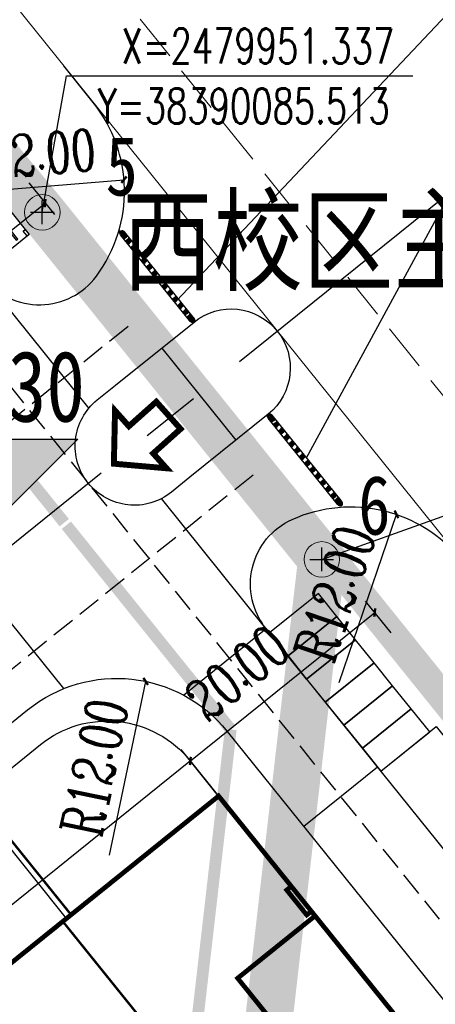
# Model space of a CAD drawing. Extents: x 38389316 to 38391210, y 2479116 to 2480544.
# Tile 26 of 68: x 38390084 to 38390119, y 2479884 to 2479968. Entities that reach past the tile are written whole.
import ezdxf
from ezdxf.enums import TextEntityAlignment as Align

# ---------------------------------------------------------------- set-up
doc = ezdxf.new("R2010")
doc.units = 0
doc.header["$LTSCALE"] = 2
for name, pattern in [('0', [0]), ('CENTER2', [1.125, 0.75, -0.125, 0.125, -0.125]), ('DASH', [0.35, 0.25, -0.1]), ('X2', [10, 8, -2])]:
    doc.linetypes.add(name, pattern=pattern)
doc.layers.get('0').update_dxf_attribs({"linetype": 'CONTINUOUS', "lineweight": 9})
doc.layers.get('Defpoints').update_dxf_attribs({"linetype": 'CONTINUOUS', "lineweight": 9})
for name, color, linetype in [('01', 7, 'CONTINUOUS'), ('DIM_COOR', 3, 'CONTINUOUS'), ('DIM_ELEV', 3, 'CONTINUOUS'), ('DIM_SYMB', 3, 'CONTINUOUS'), ('DL_道路红线', 7, 'CONTINUOUS'), ('hongxian', 1, 'CONTINUOUS'), ('PUB_TEXT', 7, 'CONTINUOUS'), ('u-road', 4, 'CONTINUOUS'), ('U_室外车位', 3, 'CONTINUOUS'), ('围墙', 7, 'CENTER2'), ('建筑', 31, 'CONTINUOUS'), ('微型车位', 219, 'CONTINUOUS'), ('校内道路中线', 1, 'CONTINUOUS'), ('路中线', 7, 'CENTER2'), ('远期建筑', 141, 'CONTINUOUS'), ('远期红线', 30, 'CONTINUOUS'), ('道路', 33, 'CONTINUOUS')]:
    doc.layers.add(name, color=color, linetype=linetype)
for name, color, linetype, lineweight in [('图框文字', 7, 'CONTINUOUS', 9), ('尺寸标注', 7, 'CONTINUOUS', 9), ('建筑控制线', 6, '0', 9), ('规划坐标', 7, 'CONTINUOUS', 9), ('规划路分隔带', 252, 'CONTINUOUS', 9), ('路边线', 5, 'CONTINUOUS', 9)]:
    doc.layers.add(name, color=color, linetype=linetype, lineweight=lineweight)
doc.styles.add('-宋体', font='txt', dxfattribs={"width": 0.8})
doc.styles.add('_TCH_DIM', font='SIMPLEX', dxfattribs={"bigfont": 'GBCBIG'})
doc.styles.add('_TCH_LABEL_T3', font='COMPLEX', dxfattribs={"width": 0.705882, "bigfont": 'GBCBIG'})
doc.styles.add('DIMHT', font='simhei.ttf', dxfattribs={"width": 0.8})
doc.styles.add('宋体', font='txt', dxfattribs={"width": 0.8, "height": 8})
doc.dimstyles.new('_TCH_ARCH_M_M&&1', dxfattribs={"dimtxt": 1.275, "dimasz": 0.5, "dimexe": 1.25, "dimexo": 1.5, "dimgap": 0.6125, "dimtad": 1, "dimzin": 1, "dimdsep": 46, "dimtxsty": '_TCH_LABEL_T3', "dimblk": 'ARCHTICK', "dimcen": 0.09, "dimclrt": 7, "dimazin": 2, "dimtfac": 1, "dimtix": 1, "dimtmove": 2, "dimatfit": 3, "dimfxl": 1, "dimtolj": 1, "dimtzin": 0, "dimarcsym": 0})

# ---------------------------------------------------------------- blocks, each defined once
blk = doc.blocks.new('hyvahavb')
at = {"layer": 'DIM_ELEV'}
blk.add_hatch(color=10, dxfattribs=at).paths.add_polyline_path([(-173.18, -4360.83), (-182.18, -4351.83), (-164.18, -4351.83)])
at = {"layer": 'DIM_ELEV', "color": 10}
for p, q in [((-173.18, -4360.83), (-182.18, -4351.83)), ((-182.18, -4351.83), (-164.18, -4351.83)), ((-173.18, -4360.83), (-164.18, -4351.83))]:
    blk.add_line(p, q, dxfattribs=at)
blk = doc.blocks.new('_ArchTick')
at = {"color": 0, "linetype": 'ByBlock', "const_width": 0.4}
blk.add_lwpolyline([(-0.5, -0.5), (0.5, 0.5)], dxfattribs=at)
blk = doc.blocks.new('*D82')
at = {"layer": 'Defpoints', "color": 0}
for p in [(38390083.42, 2479955.009), (38390085.744, 2479952.122), (38390067.841, 2479942.467)]:
    blk.add_point(p, dxfattribs=at)
at = {"layer": '尺寸标注', "color": 0, "lineweight": -2}
for p, q in [((38390084.361, 2479953.84), (38390086.528, 2479951.148)), ((38390070.166, 2479939.58), (38390085.744, 2479952.122)), ((38390068.782, 2479941.298), (38390070.95, 2479938.606))]:
    blk.add_line(p, q, dxfattribs=at)
at = {"layer": '尺寸标注', "color": 0, "lineweight": -2, "xscale": 0.5, "yscale": 0.5, "zscale": 0.5}
for p, rotation in [((38390085.744, 2479952.122), 38.83647357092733), ((38390070.166, 2479939.58), 218.8364735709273)]:
    blk.add_blockref('_ArchTick', p, dxfattribs=dict(at, rotation=rotation))
at = {"layer": '尺寸标注', "color": 7, "insert": (38390076.231, 2479947.993), "char_height": 3.5, "attachment_point": 5, "rotation": 38.83647, "style": '_TCH_LABEL_T3'}
blk.add_mtext('\\A1;20.00', dxfattribs=at)
blk = doc.blocks.new('*D140')
at = {"layer": 'Defpoints', "color": 0}
for p in [(38390101.35, 2479900.846), (38390039.134, 2479857.568), (38390042.46, 2479853.436)]:
    blk.add_point(p, dxfattribs=at)
at = {"layer": '尺寸标注', "color": 0, "lineweight": -2}
for p, q in [((38390100.409, 2479902.014), (38390097.239, 2479905.952)), ((38390098.023, 2479904.978), (38390039.134, 2479857.568)), ((38390041.52, 2479854.604), (38390038.35, 2479858.542))]:
    blk.add_line(p, q, dxfattribs=at)
at = {"layer": '尺寸标注', "color": 0, "lineweight": -2, "xscale": 0.5, "yscale": 0.5, "zscale": 0.5}
for p, rotation in [((38390098.023, 2479904.978), 38.83647059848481), ((38390039.134, 2479857.568), 218.8364705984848)]:
    blk.add_blockref('_ArchTick', p, dxfattribs=dict(at, rotation=rotation))
at = {"layer": '尺寸标注', "color": 7, "insert": (38390066.637, 2479884.281), "char_height": 3.5, "attachment_point": 5, "rotation": 38.83647, "style": '_TCH_LABEL_T3'}
blk.add_mtext('\\A1;75.60', dxfattribs=at)
blk = doc.blocks.new('uiiatguaukjb')
at = {"layer": '规划路分隔带', "linetype": 'DASH', "ltscale": 8, "flags": 128}
blk.add_lwpolyline([(38390086.745, 2479976.387), (38390130.642, 2479921.861)], dxfattribs=at)
at = {"layer": '路边线', "color": 33, "flags": 128}
blk.add_lwpolyline([(38389994.467, 2480079.048), (38390240.119, 2479773.918)], dxfattribs=at)
blk = doc.blocks.new('*D235')
at = {"layer": 'Defpoints', "color": 0}
for p in [(38390115.435, 2479925.816), (38390111.571, 2479914.455)]:
    blk.add_point(p, dxfattribs=at)
at = {"layer": '尺寸标注', "color": 0, "lineweight": -2}
blk.add_line((38390110.605, 2479911.615), (38390115.435, 2479925.816), dxfattribs=at)
at = {"layer": '尺寸标注', "color": 0, "lineweight": -2, "xscale": 0.5, "yscale": 0.5, "zscale": 0.5, "rotation": 71.21527060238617}
blk.add_blockref('_ArchTick', (38390115.435, 2479925.816), dxfattribs=at)
at = {"layer": '尺寸标注', "color": 7, "insert": (38390110.255, 2479919.128), "char_height": 3.5, "attachment_point": 5, "rotation": 71.21527, "style": '_TCH_LABEL_T3'}
blk.add_mtext('\\A1;R12.00', dxfattribs=at)
blk = doc.blocks.new('*D236')
at = {"layer": 'Defpoints', "color": 0}
for p in [(38390092.414, 2479954.096), (38390080.455, 2479953.105)]:
    blk.add_point(p, dxfattribs=at)
at = {"layer": '尺寸标注', "color": 0, "lineweight": -2}
blk.add_line((38390077.465, 2479952.857), (38390092.414, 2479954.096), dxfattribs=at)
at = {"layer": '尺寸标注', "color": 0, "lineweight": -2, "xscale": 0.5, "yscale": 0.5, "zscale": 0.5, "rotation": 4.736355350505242}
blk.add_blockref('_ArchTick', (38390092.414, 2479954.096), dxfattribs=at)
at = {"layer": '尺寸标注', "color": 7, "insert": (38390084.214, 2479956.176), "char_height": 3.5, "attachment_point": 5, "rotation": 4.73636, "style": '_TCH_LABEL_T3'}
blk.add_mtext('\\A1;R12.00', dxfattribs=at)
blk = doc.blocks.new('*D238')
at = {"layer": 'Defpoints', "color": 0}
for p in [(38390094.246, 2479911.702), (38390091.792, 2479899.955)]:
    blk.add_point(p, dxfattribs=at)
at = {"layer": '尺寸标注', "color": 0, "lineweight": -2}
blk.add_line((38390091.178, 2479897.019), (38390094.246, 2479911.702), dxfattribs=at)
at = {"layer": '尺寸标注', "color": 0, "lineweight": -2, "xscale": 0.5, "yscale": 0.5, "zscale": 0.5, "rotation": 78.19794331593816}
blk.add_blockref('_ArchTick', (38390094.246, 2479911.702), dxfattribs=at)
at = {"layer": '尺寸标注', "color": 7, "insert": (38390089.918, 2479904.433), "char_height": 3.5, "attachment_point": 5, "rotation": 78.19794, "style": '_TCH_LABEL_T3'}
blk.add_mtext('\\A1;R12.00', dxfattribs=at)
blk = doc.blocks.new('*D247')
at = {"layer": 'Defpoints', "color": 0}
for p in [(38390113.602, 2479917.52), (38390115.926, 2479914.633), (38390100.347, 2479902.091)]:
    blk.add_point(p, dxfattribs=at)
at = {"layer": '尺寸标注', "color": 0, "lineweight": -2}
for p, q in [((38390114.985, 2479915.801), (38390112.818, 2479918.494)), ((38390098.023, 2479904.978), (38390113.602, 2479917.52)), ((38390099.406, 2479903.259), (38390097.239, 2479905.952))]:
    blk.add_line(p, q, dxfattribs=at)
at = {"layer": '尺寸标注', "color": 0, "lineweight": -2, "xscale": 0.5, "yscale": 0.5, "zscale": 0.5}
for p, rotation in [((38390113.602, 2479917.52), 38.83647357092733), ((38390098.023, 2479904.978), 218.8364735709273)]:
    blk.add_blockref('_ArchTick', p, dxfattribs=dict(at, rotation=rotation))
at = {"layer": '尺寸标注', "color": 7, "insert": (38390101.997, 2479912.421), "char_height": 3.5, "attachment_point": 5, "rotation": 38.83647, "style": '_TCH_LABEL_T3'}
blk.add_mtext('\\A1;20.00', dxfattribs=at)
blk = doc.blocks.new('A$C378C381B')
at = {"layer": 'U_室外车位', "color": 143}
for p, q in [((2.5, 5.3, 0), (0, 5.3, 0)), ((0, 5.3, 0), (0, 0, 0)), ((2.5, 0, 0), (2.5, 5.3, 0)), ((1.264, 4.284, 0), (1.107, 3.451, 0)), ((1.107, 3.451, 0), (1.481, 3.563, 0)), ((1.481, 3.563, 0), (1.296, 2.709, 0)), ((0.3, 1, 0), (0.3, 1.16, 0)), ((0.3, 1.16, 0), (2.2, 1.16, 0)), ((2.2, 1, 0), (0.3, 1, 0)), ((2.2, 1.16, 0), (2.2, 1, 0)), ((0, 0, 0), (2.5, 0, 0)), ((2.5, 0.213, 0), (1.96, 0.213, 0)), ((1.96, 0.213, 0), (1.96, 0, 0)), ((1.96, 0, 0), (2.5, 0, 0)), ((2.5, 0, 0), (2.5, 0.213, 0))]:
    blk.add_line(p, q, dxfattribs=at)
blk = doc.blocks.new('A$C5E47452C')
at = {"layer": '01', "ltscale": 30}
h = blk.add_hatch(color=2, dxfattribs=at)
edge = h.paths.add_edge_path()
edge.add_line((6.001, 7.511), (5.788, 7.23))
edge.add_line((5.788, 7.23), (5.668, 7.321))
edge.add_line((5.668, 7.321), (5.855, 7.569))
edge.add_arc((5.808, 7.605), 0.0592, -37.1535, 142.8465)
edge.add_line((5.761, 7.641), (5.573, 7.393))
edge.add_line((5.573, 7.393), (5.453, 7.484))
edge.add_line((5.453, 7.484), (5.665, 7.765))
edge.add_line((5.665, 7.765), (5.729, 7.849))
edge.add_ellipse((5.892, 7.715), major_axis=(0.159, 0.209), ratio=0.804677, start_angle=-85.52993, end_angle=90, ccw=False)
edge.add_line((6.072, 7.604), (6.001, 7.511))
h = blk.add_hatch(color=2, dxfattribs=at)
edge = h.paths.add_edge_path()
edge.add_line((4.691, 6.48), (4.898, 6.753))
edge.add_line((4.898, 6.753), (5.234, 6.499))
edge.add_line((5.234, 6.499), (5.027, 6.225))
edge.add_line((5.027, 6.225), (4.691, 6.48))
h = blk.add_hatch(color=2, dxfattribs=at)
edge = h.paths.add_edge_path()
edge.add_line((5.114, 7.037), (5.321, 7.311))
edge.add_line((5.321, 7.311), (5.657, 7.056))
edge.add_line((5.657, 7.056), (5.449, 6.783))
edge.add_line((5.449, 6.783), (5.114, 7.037))
h = blk.add_hatch(color=2, dxfattribs=at)
edge = h.paths.add_edge_path()
edge.add_line((4.269, 5.922), (4.477, 6.195))
edge.add_line((4.477, 6.195), (4.812, 5.941))
edge.add_line((4.812, 5.941), (4.605, 5.667))
edge.add_line((4.605, 5.667), (4.269, 5.922))
h = blk.add_hatch(color=2, dxfattribs=at)
edge = h.paths.add_edge_path()
edge.add_line((3.424, 4.806), (3.631, 5.08))
edge.add_line((3.631, 5.08), (3.967, 4.825))
edge.add_line((3.967, 4.825), (3.76, 4.552))
edge.add_line((3.76, 4.552), (3.424, 4.806))
h = blk.add_hatch(color=2, dxfattribs=at)
edge = h.paths.add_edge_path()
edge.add_line((3.847, 5.364), (4.054, 5.638))
edge.add_line((4.054, 5.638), (4.39, 5.383))
edge.add_line((4.39, 5.383), (4.182, 5.109))
edge.add_line((4.182, 5.109), (3.847, 5.364))
h = blk.add_hatch(color=2, dxfattribs=at)
edge = h.paths.add_edge_path()
edge.add_line((3.002, 4.249), (3.209, 4.522))
edge.add_line((3.209, 4.522), (3.545, 4.268))
edge.add_line((3.545, 4.268), (3.337, 3.994))
edge.add_line((3.337, 3.994), (3.002, 4.249))
h = blk.add_hatch(color=2, dxfattribs=at)
edge = h.paths.add_edge_path()
edge.add_line((2.157, 3.134), (2.364, 3.407))
edge.add_line((2.364, 3.407), (2.7, 3.153))
edge.add_line((2.7, 3.153), (2.492, 2.879))
edge.add_line((2.492, 2.879), (2.157, 3.134))
h = blk.add_hatch(color=2, dxfattribs=at)
edge = h.paths.add_edge_path()
edge.add_line((2.579, 3.691), (2.786, 3.965))
edge.add_line((2.786, 3.965), (3.122, 3.71))
edge.add_line((3.122, 3.71), (2.915, 3.437))
edge.add_line((2.915, 3.437), (2.579, 3.691))
h = blk.add_hatch(color=2, dxfattribs=at)
edge = h.paths.add_edge_path()
edge.add_line((1.734, 2.576), (1.941, 2.849))
edge.add_line((1.941, 2.849), (2.277, 2.595))
edge.add_line((2.277, 2.595), (2.07, 2.321))
edge.add_line((2.07, 2.321), (1.734, 2.576))
h = blk.add_hatch(color=2, dxfattribs=at)
edge = h.paths.add_edge_path()
edge.add_line((0.889, 1.461), (1.096, 1.734))
edge.add_line((1.096, 1.734), (1.432, 1.48))
edge.add_line((1.432, 1.48), (1.225, 1.206))
edge.add_line((1.225, 1.206), (0.889, 1.461))
h = blk.add_hatch(color=2, dxfattribs=at)
edge = h.paths.add_edge_path()
edge.add_line((1.311, 2.018), (1.519, 2.292))
edge.add_line((1.519, 2.292), (1.855, 2.037))
edge.add_line((1.855, 2.037), (1.647, 1.764))
edge.add_line((1.647, 1.764), (1.311, 2.018))
h = blk.add_hatch(color=2, dxfattribs=at)
edge = h.paths.add_edge_path()
edge.add_line((0.466, 0.903), (0.674, 1.177))
edge.add_line((0.674, 1.177), (1.01, 0.922))
edge.add_line((1.01, 0.922), (0.802, 0.649))
edge.add_line((0.802, 0.649), (0.466, 0.903))
h = blk.add_hatch(color=2, dxfattribs=at)
edge = h.paths.add_edge_path()
edge.add_line((0.458, 0.195), (0.67, 0.476))
edge.add_line((0.67, 0.476), (0.55, 0.567))
edge.add_line((0.55, 0.567), (0.362, 0.319))
edge.add_arc((0.315, 0.355), 0.0592, 142.8465, 322.8465, ccw=False)
edge.add_line((0.267, 0.391), (0.455, 0.639))
edge.add_line((0.455, 0.639), (0.334, 0.73))
edge.add_line((0.334, 0.73), (0.122, 0.449))
edge.add_line((0.122, 0.449), (0.058, 0.365))
edge.add_ellipse((0.231, 0.245), major_axis=(-0.159, -0.209), ratio=0.804677, start_angle=270, end_angle=445.52993)
edge.add_line((0.387, 0.102), (0.458, 0.195))
at = {"layer": '微型车位', "color": 7}
for p, q in [((0.122, 0.449), (5.723, 7.842)), ((0.458, 0.195), (6.059, 7.588)), ((5.573, 7.393), (5.761, 7.641)), ((5.668, 7.321), (5.855, 7.569)), ((4.812, 6.388), (5.019, 6.662)), ((4.898, 6.753), (5.019, 6.662)), ((5.019, 6.662), (5.114, 6.59)), ((5.114, 7.037), (5.234, 6.946)), ((5.234, 6.946), (5.442, 7.219)), ((5.234, 6.946), (5.329, 6.874)), ((5.321, 7.311), (5.442, 7.219)), ((5.329, 6.874), (5.536, 7.148)), ((5.449, 6.783), (5.329, 6.874)), ((5.442, 7.219), (5.537, 7.147)), ((5.453, 7.484), (5.573, 7.393)), ((5.657, 7.056), (5.536, 7.148)), ((5.573, 7.393), (5.668, 7.321)), ((5.788, 7.23), (5.668, 7.321)), ((4.269, 5.922), (4.39, 5.83)), ((4.39, 5.83), (4.597, 6.104)), ((4.39, 5.83), (4.485, 5.758)), ((4.477, 6.195), (4.597, 6.104)), ((4.484, 5.759), (4.692, 6.032)), ((4.597, 6.104), (4.692, 6.032)), ((4.691, 6.48), (4.812, 6.388)), ((4.812, 5.941), (4.692, 6.032)), ((4.812, 6.388), (4.907, 6.316)), ((4.906, 6.317), (5.114, 6.59)), ((5.027, 6.225), (4.906, 6.317)), ((5.234, 6.499), (5.114, 6.59)), ((3.631, 5.08), (3.752, 4.988)), ((3.847, 5.364), (3.967, 5.272)), ((3.967, 5.272), (4.175, 5.546)), ((3.967, 5.272), (4.062, 5.2)), ((4.054, 5.638), (4.175, 5.546)), ((4.062, 5.201), (4.269, 5.474)), ((4.182, 5.109), (4.062, 5.201)), ((4.175, 5.546), (4.27, 5.474)), ((4.39, 5.383), (4.269, 5.474)), ((4.605, 5.667), (4.484, 5.759)), ((3.002, 4.249), (3.122, 4.157)), ((3.122, 4.157), (3.33, 4.431)), ((3.209, 4.522), (3.33, 4.431)), ((3.217, 4.086), (3.424, 4.359)), ((3.33, 4.431), (3.425, 4.359)), ((3.424, 4.806), (3.545, 4.715)), ((3.545, 4.268), (3.424, 4.359)), ((3.545, 4.715), (3.752, 4.988)), ((3.545, 4.715), (3.64, 4.643)), ((3.639, 4.643), (3.847, 4.917)), ((3.76, 4.552), (3.639, 4.643)), ((3.752, 4.988), (3.847, 4.916)), ((3.967, 4.825), (3.847, 4.917)), ((2.364, 3.407), (2.485, 3.316)), ((2.579, 3.691), (2.7, 3.6)), ((2.7, 3.6), (2.907, 3.873)), ((2.7, 3.6), (2.795, 3.528)), ((2.786, 3.965), (2.907, 3.873)), ((2.794, 3.528), (3.002, 3.802)), ((2.915, 3.437), (2.794, 3.528)), ((2.907, 3.873), (3.002, 3.801)), ((3.122, 3.71), (3.002, 3.802)), ((3.122, 4.157), (3.217, 4.085)), ((3.337, 3.994), (3.217, 4.086)), ((1.734, 2.576), (1.855, 2.484)), ((1.855, 2.484), (2.062, 2.758)), ((1.941, 2.849), (2.062, 2.758)), ((1.949, 2.413), (2.156, 2.686)), ((2.062, 2.758), (2.157, 2.686)), ((2.277, 2.595), (2.156, 2.686)), ((2.157, 3.134), (2.277, 3.042)), ((2.277, 3.042), (2.485, 3.316)), ((2.277, 3.042), (2.372, 2.97)), ((2.372, 2.97), (2.579, 3.244)), ((2.492, 2.879), (2.372, 2.97)), ((2.485, 3.316), (2.58, 3.244)), ((2.7, 3.153), (2.579, 3.244)), ((1.096, 1.734), (1.217, 1.643)), ((1.311, 2.018), (1.432, 1.927)), ((1.432, 1.927), (1.639, 2.2)), ((1.432, 1.927), (1.527, 1.855)), ((1.519, 2.292), (1.639, 2.2)), ((1.527, 1.855), (1.734, 2.129)), ((1.647, 1.764), (1.527, 1.855)), ((1.639, 2.2), (1.735, 2.128)), ((1.855, 2.037), (1.734, 2.129)), ((1.855, 2.484), (1.95, 2.412)), ((2.07, 2.321), (1.949, 2.413)), ((0.466, 0.903), (0.587, 0.812)), ((0.587, 0.812), (0.794, 1.085)), ((0.674, 1.177), (0.794, 1.085)), ((0.682, 0.74), (0.889, 1.014)), ((0.794, 1.085), (0.889, 1.013)), ((0.889, 1.461), (1.01, 1.369)), ((1.01, 0.922), (0.889, 1.014)), ((1.01, 1.369), (1.217, 1.643)), ((1.01, 1.369), (1.105, 1.297)), ((1.104, 1.298), (1.311, 1.571)), ((1.225, 1.206), (1.104, 1.298)), ((1.217, 1.643), (1.312, 1.571)), ((1.432, 1.48), (1.311, 1.571)), ((0.051, 0.356), (0.122, 0.449)), ((0.455, 0.639), (0.267, 0.391)), ((0.334, 0.73), (0.455, 0.639)), ((0.55, 0.567), (0.362, 0.319)), ((0.387, 0.102), (0.458, 0.195)), ((0.455, 0.639), (0.55, 0.567)), ((0.67, 0.476), (0.55, 0.567)), ((0.587, 0.812), (0.682, 0.74)), ((0.802, 0.649), (0.682, 0.74))]:
    blk.add_line(p, q, dxfattribs=at)
for centre, start, end in [((5.808, 7.605), 322.8465, 142.8465), ((0.315, 0.355), 142.8465, 322.8465)]:
    blk.add_arc(centre, 0.0592, start, end, dxfattribs=at)
at = {"layer": '微型车位', "color": 7, "extrusion": (-2.61433e-19, 4.41128e-19, -1)}
blk.add_ellipse((5.892, 7.714), major_axis=(0.159, 0.209), ratio=0.804677, start_param=4.712389, end_param=7.853982, dxfattribs=at)
at = {"layer": '微型车位', "color": 7}
blk.add_ellipse((0.231, 0.245), major_axis=(-0.159, -0.209), ratio=0.804677, start_param=4.712389, end_param=7.853982, dxfattribs=at)

msp = doc.modelspace()

# ---------------------------------------------------------------- linework, layer by layer
at = {"layer": 'DIM_COOR', "color": 3}
for p, q in [((38390085.513, 2479951.337), (38390087.548, 2479962.858)), ((38390087.548, 2479962.858), (38390116.808, 2479962.858)), ((38390085.513, 2479950.337), (38390085.513, 2479952.337)), ((38390084.513, 2479951.337), (38390086.513, 2479951.337)), ((38390109.125, 2479922.008), (38390119.698, 2479925.778)), ((38390109.125, 2479921.008), (38390109.125, 2479923.008)), ((38390108.125, 2479922.008), (38390110.125, 2479922.008))]:
    msp.add_line(p, q, dxfattribs=at)
at = {"layer": 'DIM_SYMB', "color": 0}
for p, q in [((38390139.656, 2479989.253), (38390096.875, 2479943.876)), ((38390107.841, 2479930.587), (38390139.656, 2479989.253))]:
    msp.add_line(p, q, dxfattribs=at)
at = {"layer": 'DL_道路红线', "color": 192, "ltscale": 10, "const_width": 2, "flags": 128}
msp.add_lwpolyline([(38390013.723, 2480041.576, 0.000224), (38390014.587, 2480040.502), (38390233.578, 2479768.488, 0.023273), (38390273.038, 2479723.892), (38390323.466, 2479671.981, -0.050396), (38390468.344, 2479489.186, -0.050396)], format="xyb", dxfattribs=at)
at = {"layer": 'hongxian', "linetype": 'CENTER2', "ltscale": 10, "const_width": 4, "flags": 128}
msp.add_lwpolyline([(38389895.821, 2480028.193), (38389931.464, 2480063.836), (38389967.107, 2480099.478), (38390034.514, 2480012.704), (38390085.513, 2479951.337), (38390109.125, 2479922.008), (38390099.174, 2479835.353), (38390090.018, 2479755.614), (38390089.574, 2479753.321), (38390087.685, 2479746.141), (38390087.168, 2479744.568), (38390086.821, 2479743.508), (38390085.995, 2479741.198), (38390084.384, 2479737.279), (38390082.352, 2479732.869), (38390079.285, 2479727.323), (38390075.397, 2479721.295), (38390071.094, 2479715.722), (38390066.159, 2479710.286), (38390059.432, 2479704.206), (38390057.516, 2479702.804), (38390006.515, 2479673.75), (38389771.971, 2479540.139), (38389769.573, 2479540.772), (38389767.541, 2479540.37), (38389758.715, 2479556.815), (38389776.68, 2479567.049), (38389761.772, 2479593.219), (38389796.421, 2479704.964), (38389796.94, 2479706.639), (38389842.037, 2479730.453), (38389853.283, 2479766.864), (38389829.5, 2479811.903), (38389838.213, 2479840.143), (38389838.15, 2479841.287), (38389843.69, 2479859.24), (38389845.083, 2479858.07), (38389849.696, 2479873.099), (38389860.511, 2479908.069), (38389859.262, 2479908.421), (38389858.906, 2479908.553), (38389859.977, 2479912.025), (38389862.629, 2479920.62)], close=True, dxfattribs=at)
at = {"layer": 'u-road', "flags": 128}
for points in [[(38390078.831, 2479947.946), (38390080.593, 2479945.758, 0.490326), (38390090.078, 2479945.936, 0.341988), (38390089.802, 2479960.63), (38390087.318, 2479963.716)], [(38390091.709, 2479936.734), (38390098.33, 2479942.064, -0.414214), (38390098.33, 2479942.064), (38390098.33, 2479942.064, -1), (38390104.601, 2479934.275), (38390097.98, 2479928.945)], [(38390097.98, 2479928.945, -0.001407), (38390097.98, 2479928.945), (38390096.423, 2479927.691, -0.414214), (38390089.392, 2479928.45), (38390089.392, 2479928.45, -0.414215), (38390090.152, 2479935.48), (38390091.709, 2479936.734)], [(38390106.946, 2479913.026), (38390104.423, 2479916.159, -0.49036), (38390106.623, 2479925.387, -0.34196), (38390120.918, 2479921.98), (38390123.426, 2479918.865)], [(38390078.816, 2479904.915), (38390084.266, 2479909.303, -0.414207), (38390101.139, 2479907.481), (38390120.203, 2479883.802)]]:
    msp.add_lwpolyline(points, format="xyb", dxfattribs=at)
for points in [[(38390080.663, 2479945.671), (38390089.436, 2479934.774)], [(38390095.604, 2479939.869), (38390101.875, 2479932.08)], [(38390107.849, 2479911.903), (38390095.58, 2479927.142)], [(38390087.32, 2479911.091), (38390081.027, 2479918.908)], [(38390097.445, 2479910.54), (38390104.423, 2479916.159)], [(38390107.849, 2479911.903), (38390125.243, 2479890.297)], [(38390107.598, 2479899.457), (38390113.83, 2479904.475)]]:
    msp.add_lwpolyline(points, dxfattribs=at)
at = {"layer": 'U_室外车位'}
for points in [[(38390104.714, 2479915.798), (38390106.282, 2479913.851), (38390110.41, 2479917.174), (38390108.842, 2479919.122)], [(38390106.282, 2479913.851), (38390107.849, 2479911.903), (38390111.978, 2479915.227), (38390110.41, 2479917.174)], [(38390107.849, 2479911.903), (38390109.417, 2479909.956), (38390113.545, 2479913.28), (38390111.978, 2479915.227)], [(38390109.417, 2479909.956), (38390110.985, 2479908.009), (38390115.113, 2479911.332), (38390113.545, 2479913.28)], [(38390110.985, 2479908.009), (38390112.553, 2479906.061), (38390116.681, 2479909.385), (38390115.113, 2479911.332)], [(38390112.553, 2479906.061), (38390114.12, 2479904.114), (38390118.249, 2479907.438), (38390116.681, 2479909.385)]]:
    msp.add_lwpolyline(points, close=True, dxfattribs=at)
at = {"layer": '围墙', "linetype": 'DASH', "ltscale": 6, "const_width": 0.2, "flags": 128}
msp.add_lwpolyline([(38390081.988, 2479899.38), (38390087.945, 2479891.981)], dxfattribs=at)
at = {"layer": '图框文字', "color": 1, "const_width": 0.503}
msp.add_lwpolyline([(38390097.196, 2479933.034), (38390095.144, 2479935.331), (38390092.829, 2479933.263), (38390091.658, 2479934.573), (38390091.559, 2479930.096), (38390096.003, 2479929.71), (38390094.881, 2479930.966)], close=True, dxfattribs=at)
at = {"layer": '建筑', "color": 152, "linetype": 'DASH', "ltscale": 10, "const_width": 0.2, "flags": 128}
msp.add_lwpolyline([(38390100.409, 2479902.015), (38390087.245, 2479891.417), (38390119.227, 2479851.691), (38390132.391, 2479862.289)], close=True, dxfattribs=at)
at = {"layer": '建筑控制线', "linetype": 'X2', "const_width": 1, "flags": 128}
for points in [[(38389960.223, 2480084.109), (38390013.139, 2480018.381), (38390070.455, 2479947.187), (38390071.469, 2479945.682), (38390071.891, 2479945.057), (38390072.636, 2479943.412), (38390087.37, 2479925.111)], [(38390087.54, 2479924.9), (38390101.436, 2479907.64)], [(38390101.436, 2479907.64), (38390093.2, 2479835.926), (38390093.199, 2479835.913), (38390084.084, 2479756.528), (38390083.721, 2479754.656), (38390081.928, 2479747.841), (38390081.531, 2479746.63), (38390081.526, 2479746.618), (38390081.144, 2479745.452), (38390080.392, 2479743.35), (38390078.882, 2479739.676), (38390076.995, 2479735.58), (38390074.133, 2479730.404), (38390070.493, 2479724.761), (38390066.491, 2479719.578), (38390061.916, 2479714.539), (38390055.639, 2479708.865), (38390054.249, 2479707.848), (38390027.126, 2479692.397), (38390027.105, 2479692.384), (38389771.132, 2479546.566), (38389771.008, 2479546.599), (38389766.768, 2479554.497), (38389784.863, 2479564.805), (38389768.274, 2479593.928), (38389801.936, 2479702.492), (38389847.036, 2479726.308), (38389859.749, 2479767.468), (38389835.966, 2479812.508), (38389844.445, 2479839.99)]]:
    msp.add_lwpolyline(points, dxfattribs=at)
at = {"layer": '校内道路中线', "color": 10, "linetype": 'DASH', "ltscale": 4, "flags": 128}
for points in [[(38390072.147, 2479949.871), (38390122.128, 2479887.789)], [(38390092.761, 2479941.689), (38390011.341, 2479876.14)], [(38390103.324, 2479929.139), (38390021.626, 2479863.366)]]:
    msp.add_lwpolyline(points, dxfattribs=at)
at = {"layer": '规划坐标', "color": 7, "linetype": 'Continuous'}
for centre in [(38390085.513, 2479951.337), (38390109.125, 2479922.008)]:
    msp.add_circle(centre, 1.5, dxfattribs=at)
at = {"layer": '路中线', "color": 8, "ltscale": 20, "flags": 128}
msp.add_lwpolyline([(38389856.807, 2479741.203), (38390378.674, 2480161.342)], dxfattribs=at)
at = {"layer": '远期建筑', "ltscale": 5, "const_width": 0.4, "flags": 128}
msp.add_lwpolyline([(38390074.237, 2479880.944), (38390077.278, 2479877.166), (38390070.735, 2479871.898), (38390075.846, 2479865.55), (38390085.715, 2479873.496), (38390088.537, 2479869.99), (38390095.103, 2479875.277), (38390107.959, 2479859.309), (38390081.631, 2479838.113), (38390089.784, 2479827.986), (38390099.676, 2479835.951), (38390096.635, 2479839.729), (38390103.178, 2479844.996), (38390106.219, 2479841.218), (38390132.391, 2479862.289), (38390100.409, 2479902.015)], close=True, dxfattribs=at)
msp.add_lwpolyline([(38390110.17, 2479876.495), (38390102.018, 2479886.621), (38390108.561, 2479891.889), (38390108.247, 2479892.278), (38390107.858, 2479891.965), (38390106.165, 2479894.068), (38390106.554, 2479894.381), (38390100.409, 2479902.015), (38390074.237, 2479880.944)], dxfattribs=at)
at = {"layer": '远期红线', "color": 222, "linetype": 'CENTER2', "ltscale": 10, "const_width": 2.5, "flags": 128}
msp.add_lwpolyline([(38390264.901, 2479729.581), (38390109.646, 2479922.427), (38390109.23, 2479922.925), (38390099.174, 2479835.353), (38390090.018, 2479755.614), (38390089.574, 2479753.321), (38390087.685, 2479746.141), (38390087.168, 2479744.568), (38390086.338, 2479742.032), (38390084.384, 2479737.279), (38390082.352, 2479732.869), (38390079.285, 2479727.323), (38390075.397, 2479721.295), (38390071.094, 2479715.722), (38390066.159, 2479710.286), (38390059.432, 2479704.206), (38390057.516, 2479702.804), (38390006.515, 2479673.75), (38389912.681, 2479620.301), (38389905.628, 2479616.284), (38389980.759, 2479522.963), (38390013.389, 2479482.431), (38390025.589, 2479495.179)], close=True, dxfattribs=at)
at = {"layer": '道路', "flags": 128}
msp.add_lwpolyline([(38390080.679, 2479902.601), (38390085.353, 2479906.364, -0.414214), (38390098.007, 2479904.998), (38390100.409, 2479902.015)], format="xyb", dxfattribs=at)
for points in [[(38390114.12, 2479904.114), (38390118.793, 2479907.876), (38390131.107, 2479892.58)], [(38390087.945, 2479891.981), (38390081.988, 2479899.38)], [(38390087.556, 2479891.667), (38390081.599, 2479899.067)]]:
    msp.add_lwpolyline(points, dxfattribs=at)

# ---------------------------------------------------------------- block references
at = {"rotation": 75.99757327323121}
for p in [(38390098.351, 2479941.983), (38390110.829, 2479926.484)]:
    msp.add_blockref('A$C5E47452C', p, dxfattribs=at)
at = {"layer": 'DIM_ELEV', "color": 10, "xscale": 0.8, "yscale": 0.8, "zscale": 0.8, "rotation": 6.55795981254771e-06}
msp.add_blockref('hyvahavb', (38390219.854, 2483413.643), dxfattribs=at)
at = {"layer": 'U_室外车位', "color": 143, "extrusion": (1.42102e-07, -8.8676e-08, 1), "xscale": -1, "rotation": 128.8367281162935}
msp.add_blockref('A$C378C381B', (38390082.84, 2479951.418, 5.235), dxfattribs=at)
at = {"layer": '路边线', "color": 0}
msp.add_blockref('uiiatguaukjb', (0, 0), dxfattribs=at)

# ---------------------------------------------------------------- texts
at = {"layer": 'DIM_ELEV', "color": 10, "style": '-宋体', "width": 0.8}
msp.add_text('13.30', height=6, rotation=0.00001, dxfattribs=at).set_placement((38390072.791, 2479933.645))
at = {"layer": 'PUB_TEXT', "color": 7, "style": '_TCH_DIM', "width": 0.705882}
for s, p in [('X=2479951.337', (38390092.208, 2479963.908)), ('Y=38390085.513', (38390090.208, 2479958.833))]:
    msp.add_text(s, height=2.975, rotation=0.00001, dxfattribs=at).set_placement(p)
at = {"layer": '图框文字', "color": 7, "style": 'DIMHT', "width": 0.8}
msp.add_text('西校区主入口', height=7, dxfattribs=at).set_placement((38390092.266, 2479945.45))
at = {"layer": '规划坐标', "color": 7, "linetype": 'Continuous', "style": '宋体', "width": 0.8}
for s, p in [('5', (38390092.226, 2479955.214)), ('6', (38390113.564, 2479926.561))]:
    msp.add_text(s, height=5, dxfattribs=at).set_placement(p, align=Align.MIDDLE)

# ---------------------------------------------------------------- dimensions: what is measured, and where the dimension line sits
at = {"layer": '尺寸标注', "color": 3}
for center, mpoint, picture, middle in [((38390080.455, 2479953.105), (38390092.414, 2479954.096), '*D236', (38390084.441, 2479953.435)), ((38390111.571, 2479914.455), (38390115.435, 2479925.816), '*D235', (38390112.859, 2479918.242)), ((38390091.792, 2479899.955), (38390094.246, 2479911.702), '*D238', (38390092.61, 2479903.871))]:
    dim = msp.add_radius_dim(center=center, mpoint=mpoint, dimstyle='_TCH_ARCH_M_M&&1', override={"dimtxt": 3.5, "dimexe": 3, "dimexo": 3, "dimgap": 1, "dimtmove": 0}, dxfattribs=at)
    dim.commit()
    dim.dimension.update_dxf_attribs({"geometry": picture, "text_midpoint": middle, "dimtype": 132})
for base, p1, p2, angle, picture, middle in [((38390085.744, 2479952.122), (38390067.841, 2479942.467), (38390083.42, 2479955.009), 38.83647, '*D82', (38390076.231, 2479947.993)), ((38390113.602, 2479917.52), (38390100.347, 2479902.091), (38390115.926, 2479914.633), 38.83647, '*D247', (38390101.997, 2479912.421)), ((38390039.134, 2479857.568), (38390101.35, 2479900.846), (38390042.46, 2479853.436), 218.83647, '*D140', (38390066.637, 2479884.281))]:
    dim = msp.add_linear_dim(base=base, p1=p1, p2=p2, angle=angle, dimstyle='_TCH_ARCH_M_M&&1', override={"dimtxt": 3.5, "dimgap": 1}, dxfattribs=at)
    dim.commit()
    dim.dimension.update_dxf_attribs({"geometry": picture, "text_midpoint": middle, "dimtype": 129})

doc.saveas('drawing.dxf')
